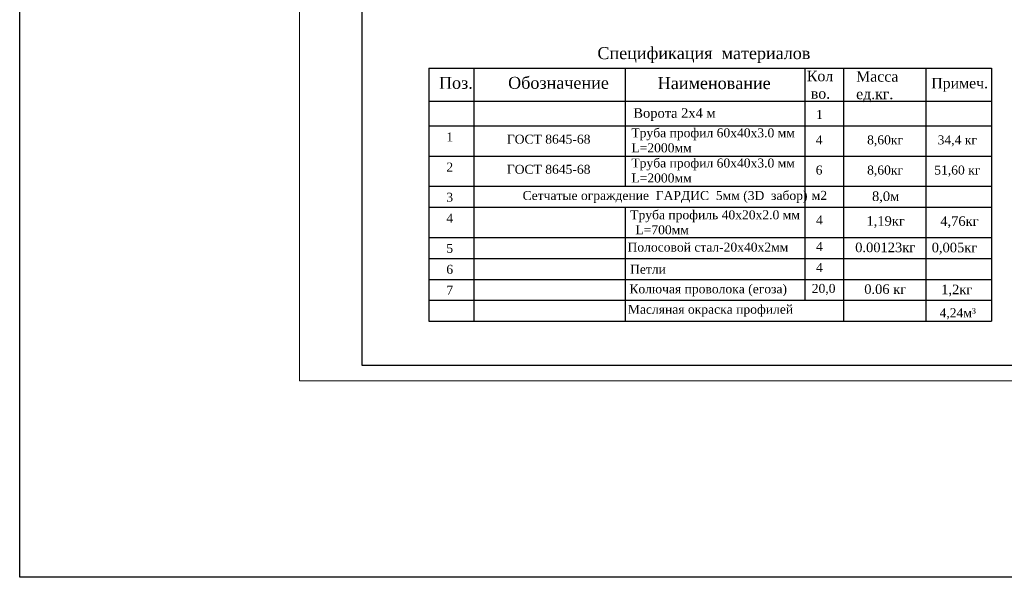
# Model space of a CAD drawing. Header units: inches. Extents: x 6778 to 7415, y 45 to 1090.
# Tile 1 of 41: x 6778 to 7094, y 45 to 224. Entities that reach past the tile are written whole.
import ezdxf

# ---------------------------------------------------------------- set-up
doc = ezdxf.new("R2010")
doc.units = ezdxf.units.IN
doc.header["$MEASUREMENT"] = 0
doc.layers.add('Водопровод 2', color=7, linetype='Continuous')
doc.styles.add('TIEMS', font='times.ttf')

msp = doc.modelspace()

# ---------------------------------------------------------------- linework, layer by layer
for p, q in [((6909.081, 208.696), (6909.081, 127.533)), ((6909.081, 208.696), (7089.454, 208.696)), ((6923.481, 208.696), (6923.481, 127.533)), ((6972.023, 208.696), (6972.023, 170.798)), ((7029.623, 208.696), (7029.623, 134.531)), ((7042.007, 208.696), (7042.007, 127.533)), ((7068.365, 208.696), (7068.365, 127.533)), ((7089.454, 208.696), (7089.454, 127.533)), ((6909.081, 198.136), (7077.623, 198.136)), ((6909.081, 198.136), (7089.454, 198.136)), ((6909.081, 190.127), (7089.454, 190.127)), ((6909.081, 180.462), (7089.454, 180.462)), ((6909.081, 170.798), (7089.454, 170.798)), ((6909.081, 164.078), (7089.454, 164.078)), ((6972.023, 164.078), (6972.023, 154.413)), ((6909.081, 154.413), (7089.454, 154.413)), ((6972.023, 154.413), (6972.023, 127.533)), ((6909.081, 147.693), (7089.454, 147.693)), ((6909.081, 140.973), (7089.454, 140.973)), ((6909.081, 134.253), (7089.454, 134.253)), ((6909.081, 127.533), (7089.454, 127.533))]:
    msp.add_line(p, q)
at = {"linetype": 'ByBlock'}
msp.add_lwpolyline([(6777.929, 1090.206), (7415.437, 1090.206), (7415.437, 45.459), (6777.929, 45.459)], close=True, dxfattribs=at)
at = {"layer": 'Водопровод 2', "linetype": 'Continuous', "lineweight": 15}
msp.add_lwpolyline([(6867.627, 108.444), (7287.627, 108.444), (7287.627, 405.444), (6867.627, 405.444)], close=True, dxfattribs=at)
at = {"layer": 'Водопровод 2', "linetype": 'Continuous'}
msp.add_lwpolyline([(6887.627, 113.444), (7282.627, 113.444), (7282.627, 400.444), (6887.627, 400.444)], close=True, dxfattribs=at)

# ---------------------------------------------------------------- texts
for s, insert, char_height, width, attachment_point in [('{\\fSylfaen|b0|i0|c204|p18;Спецификация  материалов}', (6963.095, 215.396), 3.84, 69.30138, 1), ('{\\fSylfaen|b0|i0|c204|p18;Поз.}', (6912.317, 205.884), 3.84, 9.52394, 1), ('{\\fSylfaen|b0|i0|c204|p18;Обозначение}', (6934.474, 205.884), 3.84, 32.75441, 1), ('\\pt6.8;{\\fSylfaen|b0|i0|c204|p18;Наименование}', (6982.421, 205.792), 3.84, 34.12755, 1), ('\\pt5.95;{\\fSylfaen|b0|i0|c204|p18;Кол\\fSylfaen|b0|i0|c0|p18;\\P \\fSylfaen|b0|i0|c204|p18;во.}', (7030.222, 207.839), 3.36, 9.92329, 1), ('\\pt5.95;{\\fSylfaen|b0|i0|c204|p18;Масса\\Pед.кг.}', (7046.016, 207.683), 3.36, 16.16335, 1), ('\\pt5.95;{\\fSylfaen|b0|i0|c204|p18;Примеч.}', (7070.089, 205.546), 3.36, 20.4409, 1), ('{\\fSylfaen|b0|i0|c204|p18;1}', (6915.759, 188.058), 2.88, 21.99246, 2), ('\\pt6.12;{\\fSylfaen|b0|i0|c204|p18;4}', (7034.138, 187.112), 2.88, 3.96898, 2), ('\\pt6.12;{\\fSylfaen|b0|i0|c204|p18;8,60кг}', (7055.294, 187.112), 2.88, 13.23237, 2), ('\\pt6.12;{\\fSylfaen|b0|i0|c204|p18;34,4 кг}', (7078.436, 187.112), 2.88, 19.18121, 2), ('{\\fSylfaen|b0|i0|c204|p18;2}', (6915.759, 178.393), 2.88, 21.99246, 2), ('\\pt6.12;{\\fSylfaen|b0|i0|c204|p18;6}', (7034.138, 177.447), 2.88, 3.96898, 2), ('\\pt6.12;{\\fSylfaen|b0|i0|c204|p18;8,60кг}', (7055.294, 177.447), 2.88, 13.23237, 2), ('\\pt6.12;{\\fSylfaen|b0|i0|c204|p18;51,60 кг}', (7078.436, 177.447), 2.88, 19.18121, 2), ('{\\fSylfaen|b0|i0|c204|p18;3}', (6915.759, 168.729), 2.88, 21.99246, 2), ('\\pt6.12;{\\fSylfaen|b0|i0|c204|p18;м2}', (7034.247, 169.329), 2.88, 3.96898, 2), ('\\pt6.528;{\\fSylfaen|b0|i0|c204|p18;8,0м}', (7055.47, 169.154), 3.072, 16.02485, 2), ('{\\fSylfaen|b0|i0|c204|p18;4}', (6915.759, 162.009), 2.88, 21.99246, 2), ('\\pt6.12;{\\fSylfaen|b0|i0|c204|p18;4}', (7034.247, 161.434), 2.88, 3.96898, 2), ('\\pt6.528;{\\fSylfaen|b0|i0|c204|p18;1,19кг}', (7055.47, 161.232), 3.072, 16.02485, 2), ('\\pt6.528;{\\fSylfaen|b0|i0|c204|p18;4,76кг}', (7079.126, 161.171), 3.072, 16.02485, 2), ('{\\fSylfaen|b0|i0|c204|p18;5}', (6915.759, 152.344), 2.88, 21.99246, 2), ('\\pt6.12;{\\fSylfaen|b0|i0|c204|p18;4}', (7034.247, 152.944), 2.88, 3.96898, 2), ('\\pt6.528;{\\fSylfaen|b0|i0|c204|p18;0.00123кг}', (7055.338, 152.748), 3.072, 16.24583, 2), ('\\pt6.528;{\\fSylfaen|b0|i0|c204|p18; 0,005кг}', (7076.954, 152.709), 3.072, 16.02485, 2), ('{\\fSylfaen|b0|i0|c204|p18;6}', (6915.759, 145.624), 2.88, 21.99246, 2), ('\\pt6.12;{\\fSylfaen|b0|i0|c204|p18;4}', (7034.247, 146.224), 2.88, 3.96898, 2), ('{\\fSylfaen|b0|i0|c204|p18;7}', (6915.759, 138.904), 2.88, 21.99246, 2), ('\\pt6.12;{\\fSylfaen|b0|i0|c204|p18;20,0}', (7035.598, 139.504), 2.88, 3.96898, 2), ('\\pt6.528;{\\fSylfaen|b0|i0|c204|p18;0.06 кг}', (7055.338, 139.374), 3.072, 26.92652, 2), ('\\pt6.528;{\\fSylfaen|b0|i0|c204|p18; 1,2кг}', (7077.684, 139.269), 3.072, 20.80359, 2)]:
    msp.add_mtext(s, dxfattribs=dict(insert=insert, char_height=char_height, width=width, attachment_point=attachment_point))
at = {"color": 1, "insert": (6966.565, 195.827), "char_height": 3.072, "width": 70.29591, "attachment_point": 1, "style": 'TIEMS'}
msp.add_mtext('\\pi8.05878,t13.28148;Ворота 2х4 м', dxfattribs=at)
at = {"color": 1, "insert": (7034.247, 195.261), "char_height": 2.88, "width": 3.96898, "attachment_point": 2}
msp.add_mtext('\\pt6.12;{\\fSylfaen|b0|i0|c204|p18;1}', dxfattribs=at)
at = {"color": 7, "char_height": 2.88, "attachment_point": 1, "style": 'TIEMS'}
for s, insert, width in [('Труба профил 60х40х3.0 мм\\PL=2000мм', (6973.984, 189.368), 66.8517), ('ГОСТ 8645-68', (6934.069, 187.346), 30.07041), ('Труба профил 60х40х3.0 мм\\PL=2000мм', (6973.984, 179.704), 66.8517), ('ГОСТ 8645-68', (6934.069, 177.682), 29.67069), ('{\\C0;Сетчатые ограждение  ГАРДИС  5мм (3D  забор)}', (6939.126, 169.281), 122.07184), ('Труба профиль 40х20х2.0 мм\\P\\pi1.65972,t6.55574;{\\C256;L=700мм}', (6973.609, 163.098), 56.82259), ('Полосовой стал-20х40х2мм ', (6972.755, 152.734), 55.51747), ('\\pi1.65972,t6.55574;{\\C256;Петли}', (6971.895, 145.65), 66.8517), ('Колючая проволока (егоза) ', (6973.339, 139.353), 54.93322)]:
    msp.add_mtext(s, dxfattribs=dict(at, insert=insert, width=width))
at = {"color": 5, "char_height": 2.88, "attachment_point": 1, "style": 'TIEMS'}
for s, insert, width in [('\\pi1.65972,t6.55574;Масляная окраска профилей ', (6971.193, 132.8), 67.95909), ('\\pt4.896;4,24м³', (7072.761, 131.677), 11.58348)]:
    msp.add_mtext(s, dxfattribs=dict(at, insert=insert, width=width))

doc.saveas('drawing.dxf')
